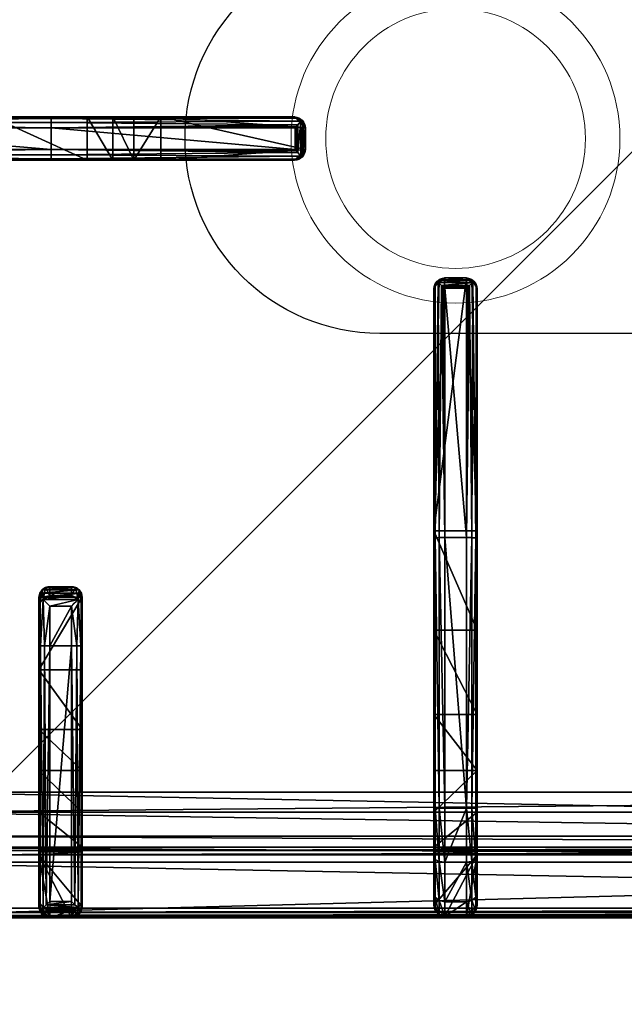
# Model space of a CAD drawing. Header units: millimetres. Extents: x 103872 to 294171, y 5570 to 32737.
# Tile 79 of 117: x 134739 to 134878, y 11654 to 11881. Entities that reach past the tile are written whole.
import ezdxf

# ---------------------------------------------------------------- set-up
doc = ezdxf.new("R2010")
doc.units = ezdxf.units.MM
doc.header["$LTSCALE"] = 2.5
doc.linetypes.add('CONTINUA', pattern=[0])
doc.layers.add('CKD Equipments', color=252, linetype='Continuous', lineweight=0)
doc.layers.add('Dimension', color=40, linetype='Continuous', lineweight=0)
for name, color, linetype in [('IQ_200_3D', 1, 'Continuous'), ('IQ_204_2D', 7, 'CONTINUA'), ('IQ_204_3D', 7, 'Continuous')]:
    doc.layers.add(name, color=color, linetype=linetype)

# ---------------------------------------------------------------- blocks, each defined once
blk = doc.blocks.new('ELECTROLUX-MC7-TOPFYERBRURNERS4')
at = {"layer": 'IQ_200_3D', "color": 8, "invisible_edges": 13}
blk.add_3dface([(400, -655, 900), (420.34, -619.74, 900), (420.34, -117.26, 900), (400, -80.5, 900)], dxfattribs=at)
at = {"layer": 'IQ_204_2D', "color": 8}
for p, q in [((420, -651.5), (420, -85.5)), ((595, -85.97), (595, -146.26)), ((597.5, -146.31), (597.5, -85.5)), ((602.5, -85.5), (602.5, -146.31)), ((605, -146.26), (605, -85.97)), ((422.47, -143.5), (482.76, -143.5)), ((482.76, -143.5), (491.91, -143.5)), ((494.04, -143.5), (491.91, -143.5)), ((420, -151), (420, -146)), ((420, -151), (420, -146)), ((422, -151), (422, -146)), ((482.81, -146), (422, -146)), ((482.81, -151), (482.81, -146)), ((492.02, -146), (482.81, -146)), ((492.02, -146), (492.02, -151)), ((494.37, -146), (496.48, -146)), ((494.37, -151), (494.37, -146)), ((496.48, -146), (496.48, -151)), ((595, -146.26), (595, -202.14)), ((602.5, -146.31), (597.5, -146.31)), ((597.5, -202.71), (597.5, -146.31)), ((602.5, -146.31), (602.5, -202.71)), ((605, -202.14), (605, -146.26)), ((422, -151), (482.81, -151)), ((482.81, -151), (492.02, -151)), ((496.48, -151), (494.37, -151)), ((482.76, -153.5), (422.47, -153.5)), ((491.91, -153.5), (482.76, -153.5)), ((491.91, -153.5), (494.04, -153.5)), ((595, -202.14), (595, -202.56)), ((605, -202.56), (605, -202.14)), ((602.5, -202.71), (597.5, -202.71)), ((597.5, -205.06), (597.5, -204.61)), ((602.5, -204.61), (597.5, -204.61)), ((602.5, -204.61), (602.5, -205.06)), ((602.5, -205.06), (597.5, -205.06)), ((422.81, -234.75), (445.31, -234.75)), ((445.31, -234.75), (445.31, -237.25)), ((445.31, -234.75), (507.76, -234.75)), ((507.76, -234.75), (564.89, -234.75)), ((564.89, -234.75), (565.31, -234.75)), ((420.31, -237.25), (420.31, -242.25)), ((445.31, -237.25), (420.31, -237.25)), ((445.31, -237.25), (445.31, -242.25)), ((507.81, -237.25), (445.31, -237.25)), ((507.81, -237.25), (507.81, -242.25)), ((565.46, -237.25), (507.81, -237.25)), ((565.46, -237.25), (565.46, -242.25)), ((567.27, -236.66), (567.27, -242.84)), ((567.36, -237.25), (567.36, -242.25)), ((567.81, -237.25), (567.36, -237.25)), ((567.81, -237.25), (567.81, -242.25)), ((420.31, -242.25), (445.31, -242.25)), ((445.31, -242.25), (507.81, -242.25)), ((445.31, -242.25), (445.31, -244.75)), ((507.81, -242.25), (565.46, -242.25)), ((567.36, -242.25), (567.81, -242.25)), ((445.31, -244.75), (422.81, -244.75)), ((507.76, -244.75), (445.31, -244.75)), ((564.89, -244.75), (507.76, -244.75)), ((565.31, -244.75), (564.89, -244.75))]:
    blk.add_line(p, q, dxfattribs=at)
blk.add_lwpolyline([(751.02, -112.48), (448.98, -112.48), (448.98, -624.52), (751.02, -624.52)], close=True, dxfattribs=at)
blk.add_lwpolyline([(555, -353.5), (555, -222.25, -1), (645, -222.25), (645, -353.5)], format="xyb", dxfattribs=at)
for centre, start, end in [((422.81, -237.25), 90, 180), ((422.81, -242.25), 180, 270)]:
    blk.add_arc(centre, 2.5, start, end, dxfattribs=at)
for centre, major_axis, ratio, start_param, end_param in [((422.47, -146), (0, 2.5), 0.948965, 0, 0.895145), ((482.76, -146), (0, 2.5), 0.02182, 4.712389, 6.283185), ((491.91, -146), (0, 2.5), 0.84544, -0.894481, 0), ((491.91, -146), (2.5, 2.5), 0.02182, 4.734206, 5.410521), ((491.91, -146), (-1.92, 1.92), 0.8391, 4.014257, 4.690572), ((482.76, -151), (0, 2.5), 0.02182, 3.141593, 4.712389), ((491.91, -151), (-2.5, 2.5), 0.02182, 4.014257, 4.690572), ((491.91, -151), (1.92, 1.92), 0.8391, 4.734206, 5.410521), ((422.47, -151), (0, 2.5), 0.948965, 2.246448, 3.141593), ((491.91, -151), (0, 2.5), 0.84544, 3.141593, 4.036074)]:
    blk.add_ellipse(centre, major_axis=major_axis, ratio=ratio, start_param=start_param, end_param=end_param, dxfattribs=at)
at = {"layer": 'IQ_204_2D', "color": 8, "extrusion": (0, 0, -1)}
for centre, major_axis, ratio, start_param, end_param in [((597.5, -146.26), (-2.5, 0), 0.02182, 4.712389, 6.283185), ((602.5, -146.26), (2.5, 0), 0.02182, 0, 1.570796), ((597.5, -202.14), (-2.5, 0), 0.951091, -0.914364, 0), ((602.5, -202.14), (2.5, 0), 0.951091, 0, 0.914364), ((597.5, -202.56), (0, 2.5), 0.99863, 3.141593, 4.712389), ((602.5, -202.56), (0, 2.5), 0.99863, 1.570796, 3.141593), ((507.76, -237.25), (0, 2.5), 0.02182, 0, 1.570796), ((564.89, -237.25), (0, 2.5), 0.951091, 0, 0.914364), ((565.31, -237.25), (-2.5, 0), 0.99863, 1.570796, 3.141593), ((563.89, -237.25), (-3.47, 0), 0.720185, 2.903047, 3.141593), ((507.76, -242.25), (0, 2.5), 0.02182, 1.570796, 3.141593), ((565.31, -242.25), (-2.5, 0), 0.99863, 3.141593, 4.712389), ((563.89, -242.25), (3.47, 0), 0.720185, 0, 0.238546), ((564.89, -242.25), (0, 2.5), 0.951091, 2.227228, 3.141593)]:
    blk.add_ellipse(centre, major_axis=major_axis, ratio=ratio, start_param=start_param, end_param=end_param, dxfattribs=at)
at = {"layer": 'IQ_204_2D', "color": 8}
for points, knots in [([(420.62, -144.44), (420.45, -144.64), (420.31, -144.87), (420.14, -145.25), (420.09, -145.41), (420.03, -145.71), (420.01, -145.86), (420, -146)], [11.858599, 11.858599, 11.858599, 11.858599, 12.773425, 12.773425, 13.35037, 13.35037, 13.927314, 13.927314, 13.927314, 13.927314]), ([(422, -146), (421.87, -145.86), (421.74, -145.71), (421.47, -145.41), (421.33, -145.25), (420.99, -144.87), (420.79, -144.64), (420.62, -144.44)], [0, 0, 0, 0, 0.576945, 0.576945, 1.153889, 1.153889, 2.068716, 2.068716, 2.068716, 2.068716]), ([(496.48, -146), (496.48, -145.84), (496.46, -145.68), (496.4, -145.36), (496.35, -145.2), (496.23, -144.89), (496.15, -144.74), (495.97, -144.47), (495.87, -144.34), (495.65, -144.12), (495.53, -144.02), (495.26, -143.83), (495.12, -143.75), (494.82, -143.63), (494.66, -143.58), (494.35, -143.51), (494.19, -143.5), (494.04, -143.5)], [15.096253, 15.096253, 15.096253, 15.096253, 15.567018, 15.567018, 16.037783, 16.037783, 16.508548, 16.508548, 16.979314, 16.979314, 17.45135, 17.45135, 17.923386, 17.923386, 18.395422, 18.395422, 18.867458, 18.867458, 18.867458, 18.867458]), ([(420, -151), (420.01, -151.14), (420.03, -151.29), (420.09, -151.59), (420.14, -151.75), (420.31, -152.13), (420.45, -152.36), (420.62, -152.56)], [0, 0, 0, 0, 0.576945, 0.576945, 1.153889, 1.153889, 2.068716, 2.068716, 2.068716, 2.068716]), ([(420.62, -152.56), (420.79, -152.36), (420.99, -152.13), (421.33, -151.75), (421.47, -151.59), (421.74, -151.29), (421.87, -151.14), (422, -151)], [11.858599, 11.858599, 11.858599, 11.858599, 12.773425, 12.773425, 13.35037, 13.35037, 13.927314, 13.927314, 13.927314, 13.927314]), ([(494.04, -153.5), (494.19, -153.5), (494.35, -153.49), (494.66, -153.42), (494.82, -153.37), (495.12, -153.25), (495.26, -153.17), (495.53, -152.98), (495.65, -152.88), (495.87, -152.66), (495.97, -152.53), (496.15, -152.26), (496.23, -152.11), (496.35, -151.8), (496.4, -151.64), (496.46, -151.32), (496.48, -151.16), (496.48, -151)], [3.776921, 3.776921, 3.776921, 3.776921, 4.248957, 4.248957, 4.720993, 4.720993, 5.193029, 5.193029, 5.665065, 5.665065, 6.135831, 6.135831, 6.606596, 6.606596, 7.077361, 7.077361, 7.548126, 7.548126, 7.548126, 7.548126]), ([(595.97, -204.03), (596.08, -203.94), (596.19, -203.84), (596.41, -203.66), (596.52, -203.57), (596.74, -203.38), (596.85, -203.28), (597.06, -203.1), (597.16, -203.01), (597.3, -202.88), (597.34, -202.84), (597.41, -202.79), (597.43, -202.77), (597.45, -202.75), (597.46, -202.74), (597.48, -202.73), (597.48, -202.72), (597.49, -202.72), (597.49, -202.71), (597.49, -202.71), (597.49, -202.71), (597.5, -202.71), (597.5, -202.71), (597.5, -202.71), (597.5, -202.71), (597.5, -202.71), (597.5, -202.71), (597.5, -202.71)], [5.917739, 5.917739, 5.917739, 5.917739, 6.381174, 6.381174, 6.832619, 6.832619, 7.284064, 7.284064, 7.735508, 7.735508, 7.961231, 7.961231, 8.074092, 8.074092, 8.130523, 8.130523, 8.158738, 8.158738, 8.172846, 8.172846, 8.179899, 8.179899, 8.183426, 8.183426, 8.18519, 8.18519, 8.186953, 8.186953, 8.186953, 8.186953]), ([(597.5, -204.61), (597.23, -204.6), (596.95, -204.54), (596.53, -204.38), (596.39, -204.31), (596.16, -204.17), (596.07, -204.1), (595.97, -204.03)], [0, 0, 0, 0, 1.068151, 1.068151, 1.602227, 1.602227, 2.010889, 2.010889, 2.010889, 2.010889]), ([(602.5, -202.71), (602.5, -202.71), (602.5, -202.71), (602.5, -202.71), (602.5, -202.71), (602.5, -202.71), (602.5, -202.71), (602.51, -202.71), (602.51, -202.71), (602.51, -202.71), (602.51, -202.72), (602.52, -202.72), (602.52, -202.73), (602.54, -202.74), (602.55, -202.75), (602.57, -202.77), (602.59, -202.79), (602.66, -202.84), (602.7, -202.88), (602.84, -203.01), (602.94, -203.1), (603.15, -203.28), (603.26, -203.38), (603.48, -203.57), (603.59, -203.66), (603.81, -203.84), (603.92, -203.94), (604.03, -204.03)], [8.18747, 8.18747, 8.18747, 8.18747, 8.189233, 8.189233, 8.190997, 8.190997, 8.194524, 8.194524, 8.201577, 8.201577, 8.215685, 8.215685, 8.2439, 8.2439, 8.300331, 8.300331, 8.413192, 8.413192, 8.638915, 8.638915, 9.09036, 9.09036, 9.541804, 9.541804, 9.993249, 9.993249, 10.456684, 10.456684, 10.456684, 10.456684]), ([(604.03, -204.03), (603.93, -204.1), (603.84, -204.17), (603.61, -204.31), (603.47, -204.38), (603.05, -204.54), (602.77, -204.6), (602.5, -204.61)], [11.918829, 11.918829, 11.918829, 11.918829, 12.327491, 12.327491, 12.861567, 12.861567, 13.929718, 13.929718, 13.929718, 13.929718]), ([(566.78, -235.72), (566.69, -235.83), (566.59, -235.94), (566.41, -236.16), (566.32, -236.27), (566.13, -236.49), (566.03, -236.6), (565.85, -236.81), (565.75, -236.91), (565.63, -237.05), (565.59, -237.09), (565.54, -237.16), (565.52, -237.18), (565.5, -237.2), (565.49, -237.21), (565.47, -237.23), (565.47, -237.23), (565.47, -237.24), (565.46, -237.24), (565.46, -237.24), (565.46, -237.24), (565.46, -237.25), (565.46, -237.25), (565.46, -237.25), (565.46, -237.25), (565.46, -237.25), (565.46, -237.25), (565.46, -237.25)], [5.918781, 5.918781, 5.918781, 5.918781, 6.382244, 6.382244, 6.833826, 6.833826, 7.285407, 7.285407, 7.736989, 7.736989, 7.96278, 7.96278, 8.075675, 8.075675, 8.132123, 8.132123, 8.160346, 8.160346, 8.174458, 8.174458, 8.181514, 8.181514, 8.185042, 8.185042, 8.186806, 8.186806, 8.18857, 8.18857, 8.18857, 8.18857]), ([(567.27, -236.66), (567.24, -236.56), (567.2, -236.45), (567.06, -236.13), (566.93, -235.92), (566.78, -235.72)], [0.764042, 0.764042, 0.764042, 0.764042, 1.153889, 1.153889, 2.012527, 2.012527, 2.012527, 2.012527]), ([(565.46, -242.25), (565.46, -242.25), (565.46, -242.25), (565.46, -242.25), (565.46, -242.25), (565.46, -242.25), (565.46, -242.25), (565.46, -242.26), (565.46, -242.26), (565.46, -242.26), (565.47, -242.26), (565.47, -242.27), (565.47, -242.27), (565.49, -242.29), (565.5, -242.3), (565.52, -242.32), (565.54, -242.34), (565.59, -242.4), (565.63, -242.45), (565.75, -242.59), (565.85, -242.69), (566.03, -242.9), (566.13, -243.01), (566.32, -243.23), (566.41, -243.34), (566.59, -243.56), (566.69, -243.67), (566.78, -243.78)], [8.188054, 8.188054, 8.188054, 8.188054, 8.189818, 8.189818, 8.191582, 8.191582, 8.19511, 8.19511, 8.202166, 8.202166, 8.216278, 8.216278, 8.244501, 8.244501, 8.300949, 8.300949, 8.413844, 8.413844, 8.639635, 8.639635, 9.091217, 9.091217, 9.542798, 9.542798, 9.99438, 9.99438, 10.457843, 10.457843, 10.457843, 10.457843]), ([(566.78, -243.78), (566.93, -243.58), (567.06, -243.37), (567.2, -243.04), (567.24, -242.94), (567.27, -242.84)], [11.917214, 11.917214, 11.917214, 11.917214, 12.775852, 12.775852, 13.165698, 13.165698, 13.165698, 13.165698])]:
    blk.add_open_spline(points, degree=3, knots=knots, dxfattribs=at)
at = {"layer": 'IQ_204_3D', "color": 8}
mesh = blk.add_polyface(dxfattribs=at)
corners = [(779.78, -85.71, 904.1), (780, -85.5, 900), (779.52, -84.72, 904.14), (779.73, -84.5, 900), (778, -83.5, 900), (778.78, -83.98, 904.14), (779, -83.77, 900), (777.79, -83.72, 904.1), (779.48, -85.71, 905.06), (779.29, -84.85, 905), (778.65, -85.21, 905.73), (778.76, -85.71, 905.75), (778.65, -84.21, 905), (777.79, -84.02, 905.06), (778.29, -84.85, 905.73), (777.79, -84.74, 905.75), (777.79, -85.71, 906), (422.21, -85.71, 906), (422.21, -84.74, 905.75), (422.21, -84.02, 905.06), (422.21, -83.72, 904.1), (422, -83.5, 900), (765.45, -638.95, 900), (422, -653.5, 900), (434.55, -638.95, 900), (765.45, -98.05, 900), (780, -651.5, 900), (434.55, -98.05, 900), (420, -85.5, 900), (421, -83.77, 900), (779.73, -652.5, 900), (779, -653.23, 900), (778, -653.5, 900), (420, -651.5, 900), (420.27, -652.5, 900), (421, -653.23, 900), (420.27, -84.5, 900), (421.22, -83.98, 904.14), (420.48, -84.72, 904.14), (420.22, -85.71, 904.1), (421.35, -84.21, 905), (421.71, -84.85, 905.73), (420.71, -84.85, 905), (420.52, -85.71, 905.06), (421.35, -85.21, 905.73), (421.24, -85.71, 905.75), (422.21, -651.29, 906), (421.24, -651.29, 905.75), (420.52, -651.29, 905.06), (420.22, -651.29, 904.1), (420.48, -652.28, 904.14), (421.22, -653.02, 904.14), (422.21, -653.28, 904.1), (420.71, -652.15, 905), (421.35, -651.79, 905.73), (421.35, -652.79, 905), (422.21, -652.98, 905.06), (421.71, -652.15, 905.73), (422.21, -652.26, 905.75), (435.55, -637.95, 899.73), (435.55, -99.05, 899.73), (436.28, -99.78, 899), (436.28, -637.22, 899), (438.88, -634.62, 902.5), (438.88, -102.38, 902.5), (436.31, -637.19, 905.06), (436.31, -99.81, 905.06), (432.81, -96.31, 906), (432.81, -640.69, 906), (448.98, -624.52, 885), (448.98, -112.48, 885), (444.36, -107.86, 885), (444.36, -629.14, 885), (777.79, -653.28, 904.1), (777.79, -652.98, 905.06), (777.79, -651.29, 906), (777.79, -652.26, 905.75), (763.72, -637.22, 899), (764.45, -637.95, 899.73), (764.45, -99.05, 899.73), (763.72, -99.78, 899), (767.19, -640.69, 906), (767.19, -96.31, 906), (778.78, -653.02, 904.14), (779.52, -652.28, 904.14), (779.78, -651.29, 904.1), (778.65, -652.79, 905), (778.29, -652.15, 905.73), (779.29, -652.15, 905), (779.48, -651.29, 905.06), (778.65, -651.79, 905.73), (778.76, -651.29, 905.75), (761.12, -634.62, 902.5), (751.02, -624.52, 885), (763.69, -637.19, 905.06), (755.64, -629.14, 885), (755.64, -107.86, 885), (751.02, -112.48, 885), (761.12, -102.38, 902.5), (763.69, -99.81, 905.06)]
mesh.append_faces([[corners[k] for k in face] for face in [(16, 10, 14), (17, 41, 44), (46, 54, 57), (75, 87, 90)]], dxfattribs={"color": 8})
mesh.append_faces([[corners[k] for k in face] for face in [(4, 5, 6), (8, 10, 11), (16, 11, 10), (15, 16, 14), (7, 19, 13), (13, 18, 15), (28, 38, 36), (19, 41, 18), (17, 18, 41), (45, 17, 44), (39, 48, 43), (43, 47, 45), (23, 51, 35), (48, 54, 47), (46, 47, 54), (58, 46, 57), (52, 74, 56), (76, 56, 74), (26, 84, 30), (74, 87, 76), (85, 88, 84), (88, 87, 86), (75, 76, 87), (91, 75, 90), (85, 8, 89), (11, 89, 8)]], dxfattribs={"vtx0": -1, "color": 8})
mesh.append_faces([[corners[k] for k in face] for face in [(16, 15, 17), (22, 23, 24), (25, 26, 22), (27, 21, 25), (21, 28, 29), (6, 1, 4), (4, 25, 21), (24, 28, 27), (35, 33, 23), (26, 25, 1), (23, 22, 32), (17, 45, 46), (75, 81, 46), (81, 16, 82), (46, 67, 17), (17, 82, 16), (93, 72, 69), (72, 93, 95), (70, 71, 97), (97, 95, 93)]], dxfattribs={"vtx0": -1, "vtx1": -1, "color": 8})
mesh.append_faces([[corners[k] for k in face] for face in [(21, 27, 28), (4, 1, 25), (26, 32, 22), (24, 23, 33)]], dxfattribs={"vtx0": -1, "vtx1": -1, "vtx2": -1, "color": 8})
mesh.append_faces([[corners[k] for k in face] for face in [(17, 15, 18), (24, 33, 28), (46, 45, 47), (75, 58, 76), (16, 91, 11)]], dxfattribs={"vtx0": -1, "vtx2": -1, "color": 8})
mesh.append_faces([[corners[k] for k in face] for face in [(0, 1, 2), (5, 2, 6), (8, 0, 9), (5, 12, 2), (5, 7, 12), (12, 13, 14), (12, 14, 9), (2, 9, 0), (10, 9, 14), (19, 18, 13), (4, 21, 7), (30, 31, 26), (34, 33, 35), (20, 21, 37), (38, 37, 36), (19, 20, 40), (38, 42, 37), (38, 39, 42), (42, 43, 44), (42, 44, 40), (37, 40, 20), (41, 40, 44), (48, 47, 43), (28, 33, 39), (49, 33, 50), (51, 50, 35), (48, 49, 53), (51, 55, 50), (51, 52, 55), (55, 56, 57), (55, 57, 53), (50, 53, 49), (54, 53, 57), (24, 27, 59), (61, 62, 60), (63, 64, 65), (67, 68, 66), (69, 70, 63), (61, 71, 62), (73, 74, 52), (58, 56, 76), (32, 73, 23), (62, 77, 59), (22, 24, 78), (27, 25, 60), (80, 61, 79), (73, 32, 83), (84, 83, 30), (74, 73, 86), (88, 89, 90), (88, 86, 84), (83, 84, 86), (92, 93, 63), (68, 81, 65), (92, 63, 94), (72, 95, 62), (95, 96, 77), (98, 97, 92), (81, 82, 94), (98, 92, 99), (77, 80, 78), (25, 22, 79), (0, 8, 85), (91, 89, 11), (80, 96, 61), (70, 97, 64), (64, 98, 66), (82, 67, 99), (1, 0, 26)]], dxfattribs={"vtx1": -1, "color": 8})
mesh.append_faces([[corners[k] for k in face] for face in [(31, 32, 26), (75, 46, 58), (75, 16, 81), (81, 68, 46), (68, 67, 46), (67, 82, 17), (70, 69, 71), (72, 71, 69), (71, 96, 97), (96, 95, 97), (16, 75, 91)]], dxfattribs={"vtx1": -1, "vtx2": -1, "color": 8})
mesh.append_faces([[corners[k] for k in face] for face in [(1, 3, 2), (4, 7, 5), (2, 3, 6), (8, 9, 10), (7, 13, 12), (12, 9, 2), (13, 15, 14), (7, 20, 19), (21, 20, 7), (6, 3, 1), (28, 36, 29), (21, 29, 37), (28, 39, 38), (37, 29, 36), (19, 40, 41), (39, 43, 42), (42, 40, 37), (43, 45, 44), (39, 49, 48), (33, 49, 39), (33, 34, 50), (23, 52, 51), (50, 34, 35), (48, 53, 54), (52, 56, 55), (55, 53, 50), (56, 58, 57), (27, 60, 59), (62, 59, 60), (64, 66, 65), (68, 65, 66), (70, 64, 63), (71, 72, 62), (73, 52, 23), (77, 78, 59), (24, 59, 78), (25, 79, 60), (61, 60, 79), (32, 31, 83), (26, 85, 84), (83, 31, 30), (74, 86, 87), (73, 83, 86), (85, 89, 88), (88, 90, 87), (89, 91, 90), (93, 69, 63), (81, 94, 65), (63, 65, 94), (95, 77, 62), (96, 80, 77), (97, 93, 92), (82, 99, 94), (92, 94, 99), (80, 79, 78), (22, 78, 79), (96, 71, 61), (97, 98, 64), (98, 99, 66), (67, 66, 99), (0, 85, 26)]], dxfattribs={"vtx2": -1, "color": 8})
mesh = blk.add_polyface(dxfattribs=at)
corners = [(595, -124.88, 908.5), (595, -117.48, 885), (605, -124.88, 908.5), (605, -117.48, 885), (595, -132.65, 915.27), (605, -132.65, 915.27), (595, -154.61, 919.15), (605, -154.61, 919.15), (595, -129.29, 914.02), (605, -129.29, 914.02), (605, -126.58, 911.67), (595, -126.58, 911.67), (605, -99.78, 899), (605, -107.86, 885), (605, -99.33, 899.53), (605, -98.73, 899.88), (605, -98.05, 900), (605, -86, 900), (605, -146.26, 932.5), (605, -87.71, 932.5), (605, -202.14, 930.01), (605, -171.65, 922), (605, -202.56, 922), (605, -165.46, 921.68), (605, -160.6, 920.73), (597.5, -85.23, 933.1), (597.5, -83.5, 900), (596.7, -85.4, 933.81), (595.33, -84.75, 900), (595.94, -85.86, 934.45), (596.25, -83.84, 900), (595.25, -86.68, 933.58), (595, -87.71, 932.5), (595, -86, 900), (602.5, -83.5, 900), (602.5, -85.23, 933.1), (595, -98.05, 900), (603.75, -83.84, 900), (604.67, -84.75, 900), (595, -107.86, 885), (595, -99.78, 899), (595, -146.26, 932.5), (595, -160.6, 920.73), (595, -165.46, 921.68), (595, -202.56, 922), (595, -202.14, 930.01), (595, -171.65, 922), (595, -98.73, 899.88), (595, -99.33, 899.53), (597.5, -204.61, 930.59), (596.72, -204.45, 931.28), (597.5, -205.06, 922), (596.25, -204.73, 922), (595.26, -203.19, 931.06), (595.33, -203.81, 922), (595.97, -204.03, 931.91), (595.33, -146.29, 933.75), (596.79, -203.33, 932.35), (596.25, -146.31, 934.67), (597.5, -146.31, 935), (597.18, -202.99, 932.45), (597.35, -202.84, 932.47), (597.43, -202.77, 932.48), (597.47, -202.73, 932.48), (597.5, -202.71, 932.48), (602.5, -205.06, 922), (604.67, -203.81, 922), (603.75, -204.73, 922), (596.7, -86.52, 934.87), (597.5, -87.23, 935), (603.28, -204.45, 931.28), (602.5, -204.61, 930.59), (604.03, -204.03, 931.91), (603.21, -203.33, 932.35), (602.65, -202.84, 932.47), (602.82, -202.99, 932.45), (602.53, -202.73, 932.48), (602.57, -202.77, 932.48), (602.5, -202.71, 932.48), (602.5, -146.31, 935), (602.5, -87.23, 935), (604.06, -85.86, 934.45), (603.3, -86.52, 934.87), (603.3, -85.4, 933.81), (604.75, -86.68, 933.58), (604.67, -146.29, 933.75), (603.75, -146.31, 934.67), (604.74, -203.19, 931.06)]
mesh.append_faces([[corners[k] for k in face] for face in [(25, 26, 27), (28, 29, 30), (29, 28, 31), (29, 27, 30), (27, 26, 30), (49, 50, 51), (51, 50, 52), (53, 54, 55), (54, 52, 55), (55, 52, 50), (57, 58, 55), (55, 56, 53), (31, 56, 29), (29, 58, 68), (69, 68, 59), (35, 83, 34), (34, 83, 37), (84, 38, 81), (38, 37, 81), (81, 37, 83), (82, 86, 81), (80, 79, 82), (81, 85, 84), (71, 65, 70), (66, 72, 67), (72, 66, 87), (72, 70, 67), (70, 65, 67), (87, 85, 72), (72, 86, 73)]], dxfattribs={"color": 8})
mesh.append_faces([[corners[k] for k in face] for face in [(5, 8, 9), (0, 10, 11), (11, 9, 8), (33, 31, 28), (33, 16, 36), (58, 56, 55), (56, 58, 29), (79, 86, 82), (86, 85, 81), (22, 87, 66), (85, 86, 72), (21, 43, 23)]], dxfattribs={"vtx0": -1, "color": 8})
mesh.append_faces([[corners[k] for k in face] for face in [(3, 12, 2), (2, 16, 10), (18, 5, 19), (20, 21, 18), (37, 17, 34), (34, 16, 26), (11, 36, 0), (8, 32, 11), (32, 4, 41), (0, 40, 1), (52, 44, 51), (51, 21, 65), (22, 65, 21), (74, 61, 75), (6, 7, 42)]], dxfattribs={"vtx0": -1, "vtx1": -1, "color": 8})
mesh.append_faces([[corners[k] for k in face] for face in [(33, 26, 16), (61, 62, 59), (62, 63, 59), (63, 64, 59), (46, 21, 51), (61, 74, 62), (76, 63, 77), (78, 64, 76), (64, 63, 76), (63, 62, 77), (77, 62, 74), (59, 64, 79), (64, 78, 79), (78, 76, 79), (76, 77, 79), (77, 74, 79)]], dxfattribs={"vtx0": -1, "vtx1": -1, "vtx2": -1, "color": 8})
mesh.append_faces([[corners[k] for k in face] for face in [(10, 17, 19), (41, 43, 46), (41, 53, 56), (41, 56, 31), (59, 79, 80), (18, 84, 85), (18, 85, 87), (79, 73, 86)]], dxfattribs={"vtx0": -1, "vtx2": -1, "color": 8})
mesh.append_faces([[corners[k] for k in face] for face in [(0, 1, 2), (4, 5, 6), (4, 8, 5), (10, 9, 11), (32, 31, 33), (26, 25, 34), (28, 30, 33), (39, 1, 40), (44, 45, 46), (53, 45, 54), (45, 53, 41), (60, 61, 59), (66, 67, 22), (32, 41, 31), (50, 70, 55), (50, 49, 70), (55, 72, 57), (60, 57, 75), (69, 59, 80), (25, 27, 35), (29, 81, 27), (81, 29, 82), (80, 82, 69), (83, 35, 27), (19, 17, 84), (19, 84, 18), (20, 87, 22), (20, 18, 87), (75, 73, 79), (49, 51, 71), (42, 24, 43), (13, 3, 39), (12, 13, 40), (36, 16, 47), (12, 40, 14), (48, 47, 14)]], dxfattribs={"vtx1": -1, "color": 8})
mesh.append_faces([[corners[k] for k in face] for face in [(5, 7, 6), (12, 14, 2), (14, 15, 2), (15, 16, 2), (16, 17, 10), (21, 23, 18), (23, 24, 18), (24, 7, 18), (7, 5, 18), (5, 9, 19), (9, 10, 19), (30, 26, 33), (17, 16, 34), (8, 4, 32), (4, 6, 41), (6, 42, 41), (42, 43, 41), (45, 41, 46), (32, 33, 11), (33, 36, 11), (36, 47, 0), (47, 48, 0), (48, 40, 0), (58, 57, 59), (44, 46, 51), (67, 65, 22), (46, 43, 21)]], dxfattribs={"vtx1": -1, "vtx2": -1, "color": 8})
mesh.append_faces([[corners[k] for k in face] for face in [(1, 3, 2), (0, 2, 10), (3, 13, 12), (20, 22, 21), (25, 35, 34), (37, 38, 17), (45, 44, 54), (57, 60, 59), (52, 54, 44), (59, 68, 58), (49, 71, 70), (70, 72, 55), (72, 73, 57), (61, 60, 75), (57, 73, 75), (29, 68, 82), (81, 83, 27), (82, 68, 69), (17, 38, 84), (74, 75, 79), (51, 65, 71), (7, 24, 42), (24, 23, 43), (3, 1, 39), (13, 39, 40), (16, 15, 47), (40, 48, 14), (47, 15, 14)]], dxfattribs={"vtx2": -1, "color": 8})
mesh = blk.add_polyface(dxfattribs=at)
corners = [(492.02, -146, 934.6), (493.56, -152.56, 933.98), (493.56, -144.44, 933.98), (492.02, -151, 934.6), (494.37, -151, 932.53), (494.37, -146, 932.53), (496.29, -145.04, 920.55), (496.48, -146, 920.59), (495.76, -144.23, 920.43), (492.82, -143.75, 933.14), (494.04, -143.5, 920), (491.91, -143.5, 932.1), (494.97, -143.69, 920.24), (496.48, -151, 920.59), (496.29, -151.96, 920.55), (492.82, -153.25, 933.14), (495.76, -152.77, 920.43), (494.97, -153.31, 920.24), (494.04, -153.5, 920), (491.91, -153.5, 932.1), (482.76, -143.5, 932.5), (477.27, -143.5, 912.68), (424.21, -143.5, 932.5), (453.98, -143.5, 885), (436.28, -143.5, 899), (463.49, -143.5, 900.63), (444.36, -143.5, 885), (435.83, -143.5, 899.53), (435.23, -143.5, 899.88), (422.5, -143.5, 900), (434.55, -143.5, 900), (477.27, -153.5, 912.68), (453.98, -153.5, 885), (463.49, -153.5, 900.63), (482.76, -153.5, 932.5), (422.5, -153.5, 900), (434.55, -153.5, 900), (424.21, -153.5, 932.5), (435.23, -153.5, 899.88), (435.83, -153.5, 899.53), (444.36, -153.5, 885), (436.28, -153.5, 899), (421.73, -151, 933.1), (420, -151, 900), (421.9, -151.8, 933.81), (421.25, -153.17, 900), (422.36, -152.56, 934.45), (420.34, -152.25, 900), (423.18, -153.25, 933.58), (420, -146, 900), (421.73, -146, 933.1), (420.34, -144.75, 900), (421.25, -143.83, 900), (482.81, -152.25, 934.67), (482.81, -151, 935), (482.79, -153.17, 933.75), (423.02, -151.8, 934.87), (423.73, -151, 935), (482.81, -146, 935), (423.73, -146, 935), (422.36, -144.44, 934.45), (423.02, -145.2, 934.87), (421.9, -145.2, 933.81), (423.18, -143.75, 933.58), (482.79, -143.83, 933.75), (482.81, -144.75, 934.67)]
mesh.append_faces([[corners[k] for k in face] for face in [(5, 6, 2), (5, 7, 6), (6, 8, 2), (13, 4, 14), (16, 14, 1), (1, 14, 4), (42, 43, 44), (45, 46, 47), (46, 45, 48), (46, 44, 47), (44, 43, 47), (1, 55, 15), (48, 55, 46), (46, 53, 56), (57, 56, 54), (50, 62, 49), (49, 62, 51), (63, 52, 60), (52, 51, 60), (60, 51, 62), (61, 65, 60), (59, 58, 61), (60, 64, 63), (9, 64, 2)]], dxfattribs={"color": 8})
mesh.append_faces([[corners[k] for k in face] for face in [(0, 1, 2), (15, 16, 1), (16, 15, 17), (19, 17, 15), (32, 25, 33), (35, 48, 45), (35, 30, 36), (3, 53, 1), (53, 55, 1), (55, 53, 46), (58, 65, 61), (65, 64, 60), (64, 65, 2), (65, 0, 2)]], dxfattribs={"vtx0": -1, "color": 8})
mesh.append_faces([[corners[k] for k in face] for face in [(20, 21, 22), (23, 24, 25), (25, 22, 21), (30, 22, 28), (12, 17, 10), (17, 12, 16), (6, 14, 8), (8, 16, 12), (18, 34, 31), (37, 31, 34), (51, 29, 49), (49, 30, 43)]], dxfattribs={"vtx0": -1, "vtx1": -1, "color": 8})
mesh.append_faces([[corners[k] for k in face] for face in [(25, 28, 22), (37, 38, 33), (35, 43, 30)]], dxfattribs={"vtx0": -1, "vtx1": -1, "vtx2": -1, "color": 8})
mesh.append_faces([[corners[k] for k in face] for face in [(37, 33, 31), (33, 39, 41), (34, 15, 55), (34, 55, 48), (58, 54, 3), (54, 58, 59), (20, 63, 64), (20, 64, 9)]], dxfattribs={"vtx0": -1, "vtx2": -1, "color": 8})
mesh.append_faces([[corners[k] for k in face] for face in [(1, 4, 2), (2, 8, 9), (10, 11, 12), (12, 9, 8), (4, 13, 5), (18, 17, 19), (11, 10, 20), (29, 22, 30), (7, 13, 6), (10, 18, 21), (25, 21, 33), (19, 34, 18), (35, 36, 37), (40, 32, 41), (37, 48, 35), (43, 42, 49), (45, 47, 35), (19, 15, 34), (37, 34, 48), (0, 58, 3), (57, 54, 59), (42, 44, 50), (46, 60, 44), (60, 46, 61), (59, 61, 57), (62, 50, 44), (22, 29, 63), (22, 63, 20), (11, 20, 9), (26, 23, 40), (24, 26, 41), (36, 30, 38), (24, 41, 27), (39, 38, 27)]], dxfattribs={"vtx1": -1, "color": 8})
mesh.append_faces([[corners[k] for k in face] for face in [(10, 21, 20), (24, 27, 25), (27, 28, 25), (13, 14, 6), (14, 16, 8), (36, 38, 37), (38, 39, 33), (32, 33, 41), (47, 43, 35), (29, 30, 49), (3, 54, 53), (58, 0, 65)]], dxfattribs={"vtx1": -1, "vtx2": -1, "color": 8})
mesh.append_faces([[corners[k] for k in face] for face in [(0, 3, 1), (4, 5, 2), (11, 9, 12), (13, 7, 5), (23, 26, 24), (17, 18, 10), (18, 31, 21), (32, 23, 25), (21, 31, 33), (42, 50, 49), (51, 52, 29), (54, 56, 53), (46, 56, 61), (60, 62, 44), (61, 56, 57), (29, 52, 63), (23, 32, 40), (26, 40, 41), (30, 28, 38), (41, 39, 27), (38, 28, 27)]], dxfattribs={"vtx2": -1, "color": 8})
mesh = blk.add_polyface(dxfattribs=at)
corners = [(567.34, -236.95, 930.72), (567.81, -237.25, 922), (567.27, -236.66, 931.11), (567.36, -237.1, 930.62), (567.36, -237.25, 930.59), (567.48, -236, 922), (566.78, -235.72, 931.91), (565.31, -234.75, 922), (565.94, -235.01, 931.06), (566.56, -235.08, 922), (564.89, -234.75, 930.01), (507.79, -235.08, 933.75), (507.76, -234.75, 932.5), (507.81, -236, 934.67), (566.08, -236.54, 932.35), (565.46, -237.24, 932.48), (507.81, -237.25, 935), (565.48, -237.22, 932.48), (565.52, -237.18, 932.48), (565.58, -237.1, 932.47), (565.74, -236.93, 932.45), (509.4, -234.75, 922), (466.99, -234.75, 904.45), (422.81, -234.75, 910), (486.45, -234.75, 917.44), (453.98, -234.75, 885), (436.28, -234.75, 899), (444.36, -234.75, 885), (435.83, -234.75, 899.53), (435.23, -234.75, 899.88), (434.55, -234.75, 900), (422.81, -234.75, 900), (425.83, -234.75, 921.25), (434.06, -234.75, 929.49), (445.31, -234.75, 932.5), (567.48, -243.5, 922), (509.4, -244.75, 922), (567.81, -242.25, 922), (566.56, -244.41, 922), (565.31, -244.75, 922), (445.31, -237.25, 935), (445.31, -236, 934.67), (432.81, -237.25, 931.65), (432.98, -236, 931.36), (423.66, -237.25, 922.5), (433.44, -235.08, 930.57), (445.31, -235.08, 933.75), (424.75, -235.08, 921.87), (423.95, -236, 922.33), (421.56, -235.08, 910), (420.31, -237.25, 910), (420.65, -236, 910), (421.56, -235.08, 900), (420.31, -237.25, 900), (420.65, -236, 900), (445.31, -242.25, 935), (507.81, -242.25, 935), (432.81, -242.25, 931.65), (423.66, -242.25, 922.5), (420.31, -242.25, 910), (420.31, -242.25, 900), (434.55, -244.75, 900), (422.81, -244.75, 900), (421.56, -244.41, 900), (420.65, -243.5, 900), (564.89, -244.75, 930.01), (566.78, -243.78, 931.91), (567.27, -242.84, 931.11), (567.36, -242.25, 930.59), (567.36, -242.4, 930.62), (567.34, -242.55, 930.72), (565.94, -244.49, 931.06), (507.76, -244.75, 932.5), (486.45, -244.75, 917.44), (445.31, -244.75, 932.5), (434.06, -244.75, 929.49), (425.83, -244.75, 921.25), (422.81, -244.75, 910), (466.99, -244.75, 904.45), (435.23, -244.75, 899.88), (435.83, -244.75, 899.53), (444.36, -244.75, 885), (453.98, -244.75, 885), (436.28, -244.75, 899), (507.79, -244.41, 933.75), (566.08, -242.96, 932.35), (507.81, -243.5, 934.67), (565.74, -242.57, 932.45), (565.58, -242.4, 932.47), (565.52, -242.32, 932.48), (565.48, -242.28, 932.48), (565.46, -242.25, 932.48), (420.65, -243.5, 910), (423.95, -243.5, 922.33), (424.75, -244.41, 921.87), (421.56, -244.41, 910), (433.44, -244.41, 930.57), (432.98, -243.5, 931.36), (445.31, -244.41, 933.75), (445.31, -243.5, 934.67)]
mesh.append_faces([[corners[k] for k in face] for face in [(2, 5, 6), (8, 6, 9), (9, 6, 5), (8, 11, 6), (6, 13, 14), (35, 66, 38), (66, 35, 67), (66, 71, 38), (85, 86, 66), (66, 84, 71)]], dxfattribs={"color": 8})
mesh.append_faces([[corners[k] for k in face] for face in [(7, 8, 9), (11, 13, 6), (42, 41, 43), (45, 48, 43), (32, 49, 47), (50, 48, 51), (51, 47, 49), (40, 13, 41), (41, 11, 46), (53, 51, 54), (54, 49, 52), (55, 42, 57), (50, 58, 44), (44, 57, 42), (37, 67, 35), (86, 84, 66), (58, 92, 93), (94, 97, 93), (75, 98, 96), (55, 97, 99), (99, 96, 98), (59, 64, 92), (62, 95, 63), (63, 92, 64), (86, 55, 99), (67, 6, 66), (14, 66, 6), (21, 73, 24), (82, 22, 78), (78, 24, 73)]], dxfattribs={"vtx0": -1, "color": 8})
mesh.append_faces([[corners[k] for k in face] for face in [(10, 21, 12), (22, 23, 24), (25, 26, 22), (24, 12, 21), (7, 5, 21), (35, 36, 37), (23, 49, 32), (34, 46, 12), (13, 11, 41), (54, 31, 53), (62, 60, 61), (36, 72, 73), (77, 73, 76), (83, 78, 80), (74, 98, 75), (4, 0, 68), (1, 4, 37)]], dxfattribs={"vtx0": -1, "vtx1": -1, "color": 8})
mesh.append_faces([[corners[k] for k in face] for face in [(15, 17, 16), (17, 18, 16), (18, 19, 16), (23, 22, 30), (31, 61, 53), (77, 61, 78), (88, 89, 56), (89, 90, 56), (90, 91, 56), (16, 56, 15), (56, 91, 15), (18, 89, 19), (89, 18, 90), (15, 90, 17), (90, 15, 91), (17, 90, 18), (89, 88, 19), (70, 68, 0)]], dxfattribs={"vtx0": -1, "vtx1": -1, "vtx2": -1, "color": 8})
mesh.append_faces([[corners[k] for k in face] for face in [(12, 11, 8), (16, 14, 13), (21, 1, 37), (34, 45, 46), (12, 46, 11), (23, 52, 49), (77, 78, 73), (72, 71, 84), (77, 94, 95), (72, 84, 98), (84, 86, 99)]], dxfattribs={"vtx0": -1, "vtx2": -1, "color": 8})
mesh.append_faces([[corners[k] for k in face] for face in [(0, 1, 2), (0, 3, 1), (10, 12, 8), (20, 14, 16), (7, 21, 10), (31, 23, 30), (9, 5, 7), (38, 39, 35), (40, 41, 42), (42, 43, 44), (45, 33, 47), (45, 43, 46), (32, 47, 33), (48, 44, 43), (41, 46, 43), (31, 52, 23), (51, 49, 54), (40, 55, 16), (40, 42, 55), (58, 57, 44), (50, 53, 59), (30, 61, 31), (63, 64, 62), (39, 38, 65), (70, 67, 37), (71, 65, 38), (39, 65, 36), (62, 61, 77), (81, 82, 83), (65, 71, 72), (87, 88, 56), (59, 92, 58), (58, 93, 57), (94, 76, 96), (94, 93, 95), (75, 96, 76), (97, 57, 93), (92, 95, 93), (60, 64, 59), (95, 92, 63), (98, 84, 99), (2, 6, 67), (20, 87, 14), (20, 19, 87), (85, 66, 14), (3, 0, 4), (2, 67, 0), (69, 68, 70), (36, 73, 21), (22, 24, 78), (81, 27, 82), (83, 26, 81), (26, 83, 28), (61, 30, 79), (29, 28, 79)]], dxfattribs={"vtx1": -1, "color": 8})
mesh.append_faces([[corners[k] for k in face] for face in [(3, 4, 1), (26, 28, 22), (28, 29, 22), (29, 30, 22), (23, 32, 24), (32, 33, 24), (33, 34, 24), (34, 12, 24), (5, 1, 21), (39, 36, 35), (36, 21, 37), (40, 16, 13), (55, 56, 16), (64, 60, 62), (60, 53, 61), (68, 69, 37), (65, 72, 36), (72, 74, 73), (74, 75, 73), (75, 76, 73), (61, 79, 78), (79, 80, 78), (82, 78, 83), (86, 85, 56), (62, 77, 95), (56, 55, 86), (74, 72, 98), (88, 87, 19), (67, 70, 0), (4, 68, 37)]], dxfattribs={"vtx1": -1, "vtx2": -1, "color": 8})
mesh.append_faces([[corners[k] for k in face] for face in [(1, 5, 2), (7, 10, 8), (19, 20, 16), (25, 27, 26), (34, 33, 45), (45, 47, 48), (50, 44, 48), (51, 48, 47), (53, 50, 51), (50, 59, 58), (53, 60, 59), (54, 52, 31), (69, 70, 37), (85, 87, 56), (77, 76, 94), (94, 96, 97), (55, 57, 97), (99, 97, 96), (87, 85, 14), (82, 25, 22), (27, 25, 82), (26, 27, 81), (83, 80, 28), (30, 29, 79), (28, 80, 79)]], dxfattribs={"vtx2": -1, "color": 8})
blk = doc.blocks.new('ELECTROLUX-MC-BURNER6')
for radius in [38, 30]:
    blk.add_circle((0, 0), radius)
blk = doc.blocks.new('ARCH')
at = {"layer": 'CKD Equipments', "color": 8}
blk.add_3dface([(116417.15, 11253.55, -230), (115864.15, 11253.55, -230), (115864.15, 12053.55, -230), (116417.15, 12053.55, -230)], dxfattribs=at)
at = {"layer": 'CKD Equipments', "color": 8, "rotation": 90}
for name, p in [('ELECTROLUX-MC7-TOPFYERBRURNERS4', (115762.15, 11253.55, -880)), ('ELECTROLUX-MC-BURNER6', (116001.9, 11853.55, -880))]:
    blk.add_blockref(name, p, dxfattribs=at)

msp = doc.modelspace()

# ---------------------------------------------------------------- block references
at = {"layer": 'Dimension'}
msp.add_blockref('ARCH', (18837.33, 0), dxfattribs=at)

# ---------------------------------------------------------------- next in the draw order: hatches: boundary and pattern name
h = msp.add_hatch(dxfattribs=at)
h.set_pattern_fill('ANSI31', color=5, scale=50)
h.paths.add_polyline_path([(137058.16, 13210.58), (134558.16, 13210.58), (134558.16, 8500.58), (137058.16, 8500.58)])

doc.saveas('drawing.dxf')
